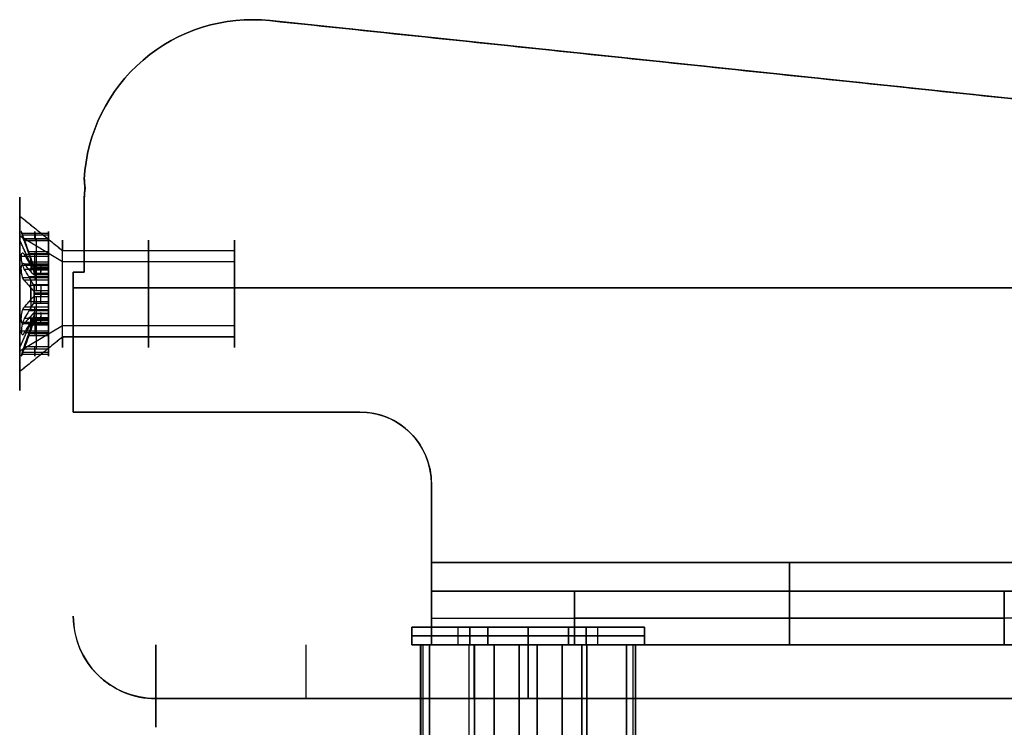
# Model space of a CAD drawing. Header units: millimetres. Extents: x -46 to 44, y -123 to 4.
# Tile 7 of 10: x -44 to -17, y -18 to 2. Entities that reach past the tile are written whole.
import ezdxf

# ---------------------------------------------------------------- set-up
doc = ezdxf.new("R2010")
doc.units = ezdxf.units.MM
doc.layers.add('Livello 01', color=7, linetype='Continuous')

# ---------------------------------------------------------------- blocks, each defined once
blk = doc.blocks.new('VTM03X06STIN0')
at = {"layer": 'Livello 01', "color": 254, "true_color": 0xcad1ee}
for p, q in [((-3.375, -17.555), (-4.2, -17.555)), ((-1.5, -17.6, -1.75), (-1.5, -17.555, -1.875)), ((-1.5, -18.755, 1.5), (-1.5, -17.555, 2.7)), ((-1.5, -18.755, -1.5), (-1.5, -17.555, -2.7)), ((-1.5, -17.555, -2.7), (-1.5, -17.555, -1.875)), ((-1.5, -17.555, 1.875), (-1.5, -17.555, 2.7)), ((-1.5, -17.6, 1.75), (-1.5, -17.555, 1.875)), ((1.2, -17.555), (0.375, -17.555)), ((-2.799, -18.355, 1.001), (-2.799, -17.641, 1.001)), ((-2.799, -18.355, -1.001), (-2.799, -17.641, -1.001)), ((-2.621, -18.355, -0.359), (-2.621, -17.809, -0.359)), ((-2.621, -18.355, 0.359), (-2.621, -17.809, 0.359)), ((-2.371, -18.355, -0.792), (-2.371, -17.809, -0.792)), ((-2.371, -18.355, 0.792), (-2.371, -17.809, 0.792)), ((-1.75, -18.355, -1.14), (-1.75, -17.813, -1.14)), ((-1.75, -18.355, 1.14), (-1.75, -17.813, 1.14)), ((-1.5, -18.355, -1.75), (-1.5, -17.6, -1.75)), ((-1.5, -18.355, 1.75), (-1.5, -17.6, 1.75)), ((-1.25, -18.355, -1.14), (-1.25, -17.813, -1.14)), ((-1.25, -18.355, 1.14), (-1.25, -17.813, 1.14)), ((-0.638, -18.355, -0.786), (-0.638, -17.813, -0.786)), ((-0.629, -18.355, 0.792), (-0.629, -17.809, 0.792)), ((-0.388, -18.355, -0.353), (-0.388, -17.813, -0.353)), ((-0.379, -18.355, 0.359), (-0.379, -17.809, 0.359)), ((-0.201, -18.355, 1.001), (-0.201, -17.64, 1.001)), ((-0.201, -18.355, -1), (-0.201, -17.641, -1)), ((0.049, -18.355, -0.75), (0.049, -17.611, -0.75)), ((0.05, -18.355, 0.75), (0.05, -17.611, 0.75)), ((-2.942, -18.016, -0.544), (-2.3, -18.016, -0.173)), ((-2.942, -18.016, 0.544), (-2.3, -18.016, 0.173)), ((-2.692, -18.016, -0.977), (-2.05, -18.016, -0.606)), ((-2.692, -18.016, 0.977), (-2.05, -18.016, 0.606)), ((-2.2, -17.955), (-2.276, -17.955)), ((-2.238, -17.955, -0.117), (-2.238, -17.955, 0.117)), ((-2.2, -18.355), (-2.2, -17.955)), ((-1.95, -18.355, -0.579), (-1.95, -17.955, -0.579)), ((-1.95, -18.355, 0.579), (-1.95, -17.955, 0.579)), ((-1.799, -17.955, 0.648), (-1.927, -17.955, 0.648)), ((-1.799, -17.955, -0.648), (-1.927, -17.955, -0.648)), ((-1.881, -17.955, 0.592), (-1.881, -17.955, 0.676)), ((-1.881, -17.955, -0.676), (-1.881, -17.955, -0.592)), ((-1.75, -18.019, -1.5), (-1.75, -18.019, -0.779)), ((-1.75, -18.019, 0.779), (-1.75, -18.019, 1.5)), ((-1.25, -18.019, -1.5), (-1.25, -18.019, -0.779)), ((-1.25, -18.019, 0.779), (-1.25, -18.019, 1.5)), ((-1.073, -17.955, 0.648), (-1.201, -17.955, 0.648)), ((-1.073, -17.955, -0.648), (-1.201, -17.955, -0.648)), ((-1.119, -17.955, 0.592), (-1.119, -17.955, 0.676)), ((-1.119, -17.955, -0.676), (-1.119, -17.955, -0.592)), ((-1.05, -18.355, -0.579), (-1.05, -17.955, -0.579)), ((-1.05, -18.355, 0.579), (-1.05, -17.955, 0.579)), ((-0.95, -18.016, 0.606), (-0.308, -18.016, 0.977)), ((-0.95, -18.019, -0.606), (-0.326, -18.019, -0.967)), ((-0.724, -17.955), (-0.8, -17.955)), ((-0.762, -17.955, -0.117), (-0.762, -17.955, 0.117)), ((-0.7, -18.016, 0.173), (-0.058, -18.016, 0.544)), ((-0.7, -18.019, -0.173), (-0.076, -18.019, -0.533)), ((-2.2, -18.355), (-0.8, -18.355)), ((-1.455, -18.355, -1.746), (-1.455, -18.355, 1.746)), ((-1.5, -23.555, 1.5), (-1.5, -18.755, 1.5)), ((-1.5, -23.555, -1.5), (-1.5, -18.755, -1.5)), ((-3, -23.555), (0, -23.555)), ((-1.5, -23.555, -1.5), (-1.5, -23.555, 1.5))]:
    blk.add_line(p, q, dxfattribs=at)
at = {"layer": 'Livello 01', "color": 254, "true_color": 0xcad1ee, "extrusion": (0, -1, 0)}
for centre, radius, start, end in [((-1.5, 0, 17.555), 2.7, 0, 180), ((-1.5, 0, 17.555), 2.7, 180, 0), ((-1.5, 0, 17.555), 1.875, 180, 0), ((-1.5, 0, 17.555), 1.875, 0, 180), ((-0.6, 0, 17.955), 0.2, 180, 226.4995), ((-2.4, 0, 18.355), 0.2, 300, 60), ((-1.95, -0.779, 18.355), 0.2, 360, 120), ((-1.95, 0.779, 18.355), 0.2, 240, 0), ((-1.05, -0.779, 18.355), 0.2, 60, 180), ((-1.05, 0.779, 18.355), 0.2, 180, 300), ((-0.6, 0, 18.355), 0.2, 120, 180), ((-1.5, 0, 18.755), 1.5, 0, 180)]:
    blk.add_arc(centre, radius, start, end, dxfattribs=at)
at = {"layer": 'Livello 01', "color": 254, "true_color": 0xcad1ee, "extrusion": (0, 1, 0)}
for centre, radius, start, end in [((1.5, 0, -17.862), 1.031, 344.027, 0), ((1.5, 0, -17.862), 1.031, 0, 15.973), ((1.5, 0, -17.862), 1.031, 284.027, 315.973), ((1.5, 0, -17.862), 1.031, 44.027, 75.973), ((1.5, 0, -17.862), 1.031, 224.027, 255.973), ((1.5, 0, -17.862), 1.031, 104.027, 135.973), ((1.5, 0, -17.862), 1.031, 180, 195.973), ((1.5, 0, -17.862), 1.031, 164.027, 180), ((2.799, 0.75, -17.976), 0.251, 0, 115.203), ((2.799, -0.75, -17.976), 0.251, 244.797, 0), ((2.799, -0.75, -17.983), 0.251, 0, 55.203), ((2.799, 0.75, -17.983), 0.251, 304.797, 0), ((2.4, 0, -18.147), 0.2, 120, 240), ((1.5, 0, -17.955), 0.776, 349.2253, 0), ((1.5, 0, -17.955), 0.776, 0, 10.7747), ((2.4, 0, -17.955), 0.2, 133.5005, 226.4995), ((1.95, -0.779, -18.147), 0.2, 60, 180), ((1.95, 0.779, -18.147), 0.2, 180, 300), ((1.5, 0, -17.955), 0.776, 289.2253, 310.7747), ((1.5, 0, -17.955), 0.776, 49.2253, 70.7747), ((1.95, -0.779, -17.955), 0.2, 73.5005, 166.4995), ((1.95, 0.779, -17.955), 0.2, 193.5005, 286.4995), ((1.5, -1.5, -17.978), 0.25, 180, 0), ((1.5, 1.5, -17.978), 0.25, 0, 180), ((1.05, -0.779, -18.147), 0.2, 0, 120), ((1.05, 0.779, -18.147), 0.2, 240, 0), ((1.5, 0, -17.955), 0.776, 229.2253, 250.7747), ((1.5, 0, -17.955), 0.776, 109.2253, 130.7747), ((1.05, -0.779, -17.955), 0.2, 13.5005, 106.4995), ((1.05, 0.779, -17.955), 0.2, 253.5005, 346.4995), ((0.6, 0, -17.955), 0.2, 0, 46.4995), ((0.6, 0, -18.147), 0.2, 300, 0), ((0.6, 0, -18.147), 0.2, 0, 60), ((1.5, 0, -17.955), 0.776, 180, 190.7747), ((1.5, 0, -17.955), 0.776, 169.2253, 180), ((0.201, -0.75, -17.978), 0.25, 120, 300), ((0.201, 0.75, -17.977), 0.251, 64.797, 235.203), ((2.799, 0.75, -18.355), 0.251, 0, 115.203), ((2.799, -0.75, -18.355), 0.251, 0, 55.203), ((2.799, -0.75, -18.355), 0.251, 244.797, 0), ((2.799, 0.75, -18.355), 0.251, 304.797, 360), ((1.5, -1.5, -18.355), 0.25, 180, 360), ((1.5, 1.5, -18.355), 0.25, 360, 180), ((0.6, 0, -18.355), 0.2, 300, 360), ((0.201, -0.75, -18.355), 0.25, 120, 300), ((0.201, 0.75, -18.355), 0.251, 64.797, 235.203), ((1.5, 0, -18.755), 1.5, 180, 0), ((1.5, 0, -21.155), 1.5, 0, 180), ((1.5, 0, -21.155), 1.5, 180, 0), ((1.5, 0, -23.555), 1.5, 0, 180), ((1.5, 0, -23.555), 1.5, 180, 0)]:
    blk.add_arc(centre, radius, start, end, dxfattribs=at)
at = {"layer": 'Livello 01', "color": 254, "true_color": 0xcad1ee}
for points, degree in [([(-4.2, -17.555), (-3, -18.755)], 1), ([(-2.276, -17.955), (-3.375, -17.555)], 1), ([(0.375, -17.555), (-0.724, -17.955)], 1), ([(0, -18.755), (1.2, -17.555)], 1), ([(-3.05, -17.611, 0.75), (-3.05, -18.355, 0.75)], 1), ([(-3.05, -17.611, -0.75), (-3.05, -18.355, -0.75)], 1), ([(-2.942, -17.676, -0.544), (-3.007, -17.648, -0.589), (-3.05, -17.624, -0.667), (-3.05, -17.611, -0.75)], 3), ([(-2.942, -17.676, 0.544), (-3.008, -17.648, 0.589), (-3.05, -17.624, 0.668), (-3.05, -17.611, 0.75)], 3), ([(-2.942, -18.355, -0.544), (-2.942, -17.676, -0.544)], 1), ([(-2.942, -17.676, -0.544), (-2.728, -17.765, -0.421), (-2.515, -17.854, -0.297), (-2.3, -17.939, -0.173)], 3), ([(-2.3, -17.939, 0.173), (-2.515, -17.854, 0.297), (-2.728, -17.765, 0.421), (-2.942, -17.676, 0.544)], 3), ([(-2.942, -17.676, 0.544), (-2.942, -18.355, 0.544)], 1), ([(-2.692, -18.355, 0.977), (-2.692, -17.676, 0.977)], 1), ([(-2.05, -17.939, -0.606), (-2.265, -17.854, -0.73), (-2.478, -17.765, -0.854), (-2.692, -17.676, -0.977)], 3), ([(-2.692, -17.676, -0.977), (-2.692, -18.355, -0.977)], 1), ([(-2.692, -17.676, 0.977), (-2.478, -17.765, 0.854), (-2.265, -17.854, 0.73), (-2.05, -17.939, 0.606)], 3), ([(-1.75, -18.355, -1.5), (-1.75, -17.684, -1.5)], 1), ([(-1.75, -17.684, -1.5), (-1.75, -17.77, -1.26), (-1.75, -17.856, -1.02), (-1.75, -17.939, -0.779)], 3), ([(-1.75, -17.939, 0.779), (-1.75, -17.856, 1.02), (-1.75, -17.77, 1.26), (-1.75, -17.684, 1.5)], 3), ([(-1.75, -18.355, 1.5), (-1.75, -17.684, 1.5)], 1), ([(-1.25, -17.939, -0.779), (-1.25, -17.856, -1.02), (-1.25, -17.77, -1.26), (-1.25, -17.684, -1.5)], 3), ([(-1.25, -17.684, -1.5), (-1.25, -18.355, -1.5)], 1), ([(-1.25, -18.355, 1.5), (-1.25, -17.684, 1.5)], 1), ([(-1.25, -17.684, 1.5), (-1.25, -17.77, 1.26), (-1.25, -17.856, 1.02), (-1.25, -17.939, 0.779)], 3), ([(-0.95, -17.939, 0.606), (-0.735, -17.854, 0.73), (-0.522, -17.765, 0.854), (-0.308, -17.676, 0.977)], 3), ([(-0.326, -17.684, -0.967), (-0.534, -17.77, -0.847), (-0.741, -17.856, -0.727), (-0.95, -17.939, -0.606)], 3), ([(-0.058, -17.676, 0.544), (-0.272, -17.765, 0.421), (-0.485, -17.854, 0.297), (-0.7, -17.939, 0.173)], 3), ([(-0.7, -17.939, -0.173), (-0.491, -17.856, -0.294), (-0.284, -17.77, -0.414), (-0.076, -17.684, -0.533)], 3), ([(-0.326, -18.355, -0.967), (-0.326, -17.684, -0.967)], 1), ([(-0.308, -17.676, 0.977), (-0.308, -18.355, 0.977)], 1), ([(-0.076, -17.684, -0.533), (-0.076, -18.355, -0.533)], 1), ([(-0.058, -18.355, 0.544), (-0.058, -17.676, 0.544)], 1), ([(-2.3, -17.939, -0.173), (-2.286, -17.945, -0.165), (-2.274, -17.95, -0.156), (-2.262, -17.955, -0.145)], 3), ([(-2.262, -17.955, 0.145), (-2.274, -17.95, 0.156), (-2.286, -17.945, 0.165), (-2.3, -17.939, 0.173)], 3), ([(-2.3, -18.355, -0.173), (-2.3, -17.939, -0.173)], 1), ([(-2.3, -17.939, 0.173), (-2.3, -18.355, 0.173)], 1), ([(-2.007, -17.955, -0.588), (-2.022, -17.95, -0.592), (-2.036, -17.945, -0.598), (-2.05, -17.939, -0.606)], 3), ([(-2.05, -17.939, 0.606), (-2.036, -17.945, 0.598), (-2.022, -17.95, 0.592), (-2.007, -17.955, 0.588)], 3), ([(-2.05, -17.939, -0.606), (-2.05, -18.355, -0.606)], 1), ([(-2.05, -18.355, 0.606), (-2.05, -17.939, 0.606)], 1), ([(-1.75, -17.939, -0.779), (-1.75, -17.945, -0.764), (-1.752, -17.95, -0.748), (-1.756, -17.955, -0.733)], 3), ([(-1.756, -17.955, 0.733), (-1.752, -17.95, 0.748), (-1.75, -17.945, 0.764), (-1.75, -17.939, 0.779)], 3), ([(-1.75, -18.355, -0.779), (-1.75, -17.939, -0.779)], 1), ([(-1.75, -17.939, 0.779), (-1.75, -18.355, 0.779)], 1), ([(-1.244, -17.955, -0.733), (-1.248, -17.95, -0.748), (-1.25, -17.945, -0.764), (-1.25, -17.939, -0.779)], 3), ([(-1.25, -17.939, 0.779), (-1.25, -17.945, 0.764), (-1.248, -17.95, 0.748), (-1.244, -17.955, 0.733)], 3), ([(-1.25, -17.939, -0.779), (-1.25, -18.355, -0.779)], 1), ([(-1.25, -17.939, 0.779), (-1.25, -18.355, 0.779)], 1), ([(-0.95, -17.939, -0.606), (-0.964, -17.945, -0.598), (-0.978, -17.95, -0.592), (-0.993, -17.955, -0.588)], 3), ([(-0.993, -17.955, 0.588), (-0.978, -17.95, 0.592), (-0.964, -17.945, 0.598), (-0.95, -17.939, 0.606)], 3), ([(-0.95, -18.355, -0.606), (-0.95, -17.939, -0.606)], 1), ([(-0.95, -17.939, 0.606), (-0.95, -18.355, 0.606)], 1), ([(-0.8, -18.355), (-0.8, -17.955)], 1), ([(-0.738, -17.955, -0.145), (-0.726, -17.95, -0.156), (-0.714, -17.945, -0.165), (-0.7, -17.939, -0.173)], 3), ([(-0.7, -17.939, 0.173), (-0.714, -17.945, 0.165), (-0.726, -17.95, 0.156), (-0.738, -17.955, 0.145)], 3), ([(-0.7, -17.939, -0.173), (-0.7, -18.355, -0.173)], 1), ([(-0.7, -18.355, 0.173), (-0.7, -17.939, 0.173)], 1), ([(-2.942, -18.355, -0.544), (-2.3, -18.355, -0.173)], 1), ([(-2.3, -18.355, 0.173), (-2.942, -18.355, 0.544)], 1), ([(-2.05, -18.355, -0.606), (-2.692, -18.355, -0.977)], 1), ([(-2.692, -18.355, 0.977), (-2.05, -18.355, 0.606)], 1), ([(-1.75, -18.355, -1.5), (-1.75, -18.355, -0.779)], 1), ([(-1.75, -18.355, 0.779), (-1.75, -18.355, 1.5)], 1), ([(-1.25, -18.355, -0.779), (-1.25, -18.355, -1.5)], 1), ([(-1.25, -18.355, 1.5), (-1.25, -18.355, 0.779)], 1), ([(-0.326, -18.355, -0.967), (-0.95, -18.355, -0.606)], 1), ([(-0.95, -18.355, 0.606), (-0.308, -18.355, 0.977)], 1), ([(-0.058, -18.355, 0.544), (-0.7, -18.355, 0.173)], 1), ([(-0.7, -18.355, -0.173), (-0.076, -18.355, -0.533)], 1), ([(-3, -18.755), (-3, -23.555)], 1), ([(0, -23.555), (0, -18.755)], 1)]:
    blk.add_open_spline(points, degree=degree, dxfattribs=at)
for points, knots in [([(-2.692, -17.676, -0.977), (-2.766, -17.648, -1.012), (-2.857, -17.623, -1.008), (-3.002, -17.597, -0.92), (-3.05, -17.597, -0.835), (-3.05, -17.611, -0.75)], [-0.536405, -0.536405, -0.536405, -0.536405, -0.2682025, -0.2682025, 0, 0, 0, 0]), ([(-2.692, -17.676, 0.977), (-2.766, -17.648, 1.012), (-2.858, -17.622, 1.008), (-3.003, -17.597, 0.92), (-3.05, -17.597, 0.834), (-3.05, -17.611, 0.75)], [0, 0, 0, 0, 0.2681557, 0.2681557, 0.5363114, 0.5363114, 0.5363114, 0.5363114]), ([(-1.25, -17.684, -1.5), (-1.25, -17.661, -1.564), (-1.275, -17.64, -1.627), (-1.366, -17.609, -1.721), (-1.433, -17.6, -1.75), (-1.567, -17.6, -1.75), (-1.633, -17.609, -1.722), (-1.725, -17.64, -1.627), (-1.75, -17.661, -1.564), (-1.75, -17.684, -1.5)], [-0.8278439, -0.8278439, -0.8278439, -0.8278439, -0.6208829, -0.6208829, -0.4139219, -0.4139219, -0.206961, -0.206961, 0, 0, 0, 0]), ([(-1.75, -17.684, 1.5), (-1.75, -17.661, 1.564), (-1.725, -17.64, 1.627), (-1.634, -17.609, 1.721), (-1.567, -17.6, 1.75), (-1.433, -17.6, 1.75), (-1.367, -17.609, 1.722), (-1.275, -17.64, 1.627), (-1.25, -17.661, 1.564), (-1.25, -17.684, 1.5)], [-0.8278439, -0.8278439, -0.8278439, -0.8278439, -0.6208829, -0.6208829, -0.4139219, -0.4139219, -0.206961, -0.206961, 0, 0, 0, 0]), ([(-0.076, -17.684, -0.533), (-0.021, -17.661, -0.565), (0.022, -17.64, -0.619), (0.057, -17.609, -0.745), (0.049, -17.6, -0.817), (-0.018, -17.6, -0.933), (-0.075, -17.609, -0.976), (-0.204, -17.64, -1.009), (-0.271, -17.661, -0.998), (-0.326, -17.684, -0.967)], [-0.8278413, -0.8278413, -0.8278413, -0.8278413, -0.620881, -0.620881, -0.4139207, -0.4139207, -0.2069603, -0.2069603, 0, 0, 0, 0]), ([(-0.308, -17.676, 0.977), (-0.253, -17.655, 1.003), (-0.189, -17.636, 1.008), (-0.069, -17.608, 0.972), (-0.016, -17.6, 0.931), (0.048, -17.6, 0.821), (0.057, -17.608, 0.753), (0.029, -17.635, 0.632), (-0.008, -17.655, 0.579), (-0.058, -17.676, 0.544)], [-0.7830902, -0.7830902, -0.7830902, -0.7830902, -0.5873177, -0.5873177, -0.3915451, -0.3915451, -0.1957726, -0.1957726, 0, 0, 0, 0])]:
    blk.add_open_spline(points, degree=3, knots=knots, dxfattribs=at)
blk = doc.blocks.new('InsertoFilettato Esagonale M4x15')
at = {"layer": 'Livello 01', "color": 254, "true_color": 0xcad1ee}
for p, q in [((-3.25, 1.876, 0.25), (0, 3.753, 0.25)), ((0, 3.387, 0.5), (0, 3.753, 0.5)), ((0, 2.25), (0, 3.753)), ((0, 3.753, 0.25), (3.25, 1.876, 0.25)), ((-2.75, 1.876, 7.25), (-0.25, 3.32, 7.25)), ((0, 3, 14), (0, 3.387, 14)), ((0, 3.387, 14), (0, 3.387, 0.5)), ((0.25, 3.32, 7.25), (2.75, 1.876, 7.25)), ((-0.75, 3.031, 14), (0.75, 3.031, 14)), ((-1.625, 2.815), (-1.625, 2.815, 0.5)), ((1.625, 2.815), (1.625, 2.815, 0.5)), ((-1.5, 2.598, 0.5), (-1.5, 2.598, 14)), ((1.5, 2.598, 0.5), (1.5, 2.598, 14)), ((0, 2.25, 0.5), (0, 2.25)), ((0, 1.9, 0.5), (0, 2.25, 0.5)), ((-2.25, 1.984, 14), (-2.25, 2.165, 14)), ((0, -2, 15), (0, 2, 15)), ((2.25, 1.984, 14), (2.25, 2.165, 14)), ((-3.25, -1.876, 0.25), (-3.25, 1.876, 0.25)), ((0, 1.9, 14), (0, 1.9, 0.5)), ((0, -1.9, 14), (0, 1.9, 14)), ((3.25, -1.876, 0.25), (3.25, 1.876, 0.25)), ((-3, -1.443, 7.25), (-3, 1.443, 7.25)), ((3, -1.443, 7.25), (3, 1.443, 7.25)), ((-3, 1.299, 14), (-2.704, 1.299, 14)), ((2.704, 1.299, 14), (3, 1.299, 14)), ((-3.25, 0, 0.5), (-3, 0, 0.5)), ((-3.25, 0), (-2.25, 0)), ((-3.25, 0, 0.5), (-3.25, 0)), ((-3, 0, 14), (-3, 0, 0.5)), ((-2.25, 0, 0.5), (-1.9, 0, 0.5)), ((-2, 0, 15), (2, 0, 15)), ((-1.9, 0, 14), (1.9, 0, 14)), ((1.9, 0, 0.5), (2.25, 0, 0.5)), ((2.25, 0), (3.25, 0)), ((3, 0, 0.5), (3.25, 0, 0.5)), ((3, 0, 0.5), (3, 0, 14)), ((3.25, 0), (3.25, 0, 0.5)), ((-3, -1.299, 14), (-2.704, -1.299, 14)), ((2.704, -1.299, 14), (3, -1.299, 14)), ((0, -3.753, 0.25), (-3.25, -1.876, 0.25)), ((-0.25, -3.32, 7.25), (-2.75, -1.876, 7.25)), ((3.25, -1.876, 0.25), (0, -3.753, 0.25)), ((0, -1.9, 14), (0, -1.9, 0.5)), ((0, -2.25, 0.5), (0, -1.9, 0.5)), ((2.75, -1.876, 7.25), (0.25, -3.32, 7.25)), ((-2.25, -2.165, 14), (-2.25, -1.984, 14)), ((2.25, -2.165, 14), (2.25, -1.984, 14)), ((0, -2.25, 0.5), (0, -2.25)), ((0, -3.753), (0, -2.25)), ((-1.5, -2.598, 0.5), (-1.5, -2.598, 14)), ((1.5, -2.598, 0.5), (1.5, -2.598, 14)), ((-1.625, -2.815), (-1.625, -2.815, 0.5)), ((0, -3.387, 14), (0, -3, 14)), ((1.625, -2.815), (1.625, -2.815, 0.5)), ((-0.75, -3.031, 14), (0.75, -3.031, 14)), ((0, -3.753, 0.5), (0, -3.387, 0.5)), ((0, -3.387, 14), (0, -3.387, 0.5))]:
    blk.add_line(p, q, dxfattribs=at)
at = {"layer": 'Livello 01', "color": 254, "true_color": 0xcad1ee, "extrusion": (0, 0, -1)}
for centre, radius, start, end in [((0, 2.887, -0.5), 0.5, 60, 120), ((0, 2.887, -7.25), 0.5, 60, 120), ((0, 0, -14), 3, 60, 120), ((0, 0, -14), 3, 360, 60), ((0, 0, -14), 3, 120, 180), ((0, 0), 2.25, 360, 180), ((0, 0, -0.25), 2.25, 0, 180), ((0, 0, -15), 2, 0, 180), ((2.5, 1.443, -0.5), 0.5, 0, 60), ((2.5, 1.443, -7.25), 0.5, 0, 60), ((0, 0, -0.5), 1.9, 0, 180), ((0, 0, -7.25), 1.9, 0, 180), ((-2.5, 1.443, -0.5), 0.5, 120, 180), ((-2.5, 1.443, -7.25), 0.5, 120, 180), ((0, 0, -14), 3, 300, 0), ((0, 0, -0.5), 2.25, 180, 0), ((0, 0, -0.25), 2.25, 180, 0), ((0, 0, -14), 1.9, 180, 0), ((0, 0, -7.25), 1.9, 180, 0), ((0, 0, -14), 3, 180, 240), ((2.5, -1.443, -0.5), 0.5, 300, 360), ((2.5, -1.443, -7.25), 0.5, 300, 0), ((-2.5, -1.443, -0.5), 0.5, 180, 240), ((-2.5, -1.443, -7.25), 0.5, 180, 240), ((0, 0, -14), 3, 240, 300), ((0, -2.887, -0.5), 0.5, 240, 300), ((0, -2.887, -7.25), 0.5, 240, 300)]:
    blk.add_arc(centre, radius, start, end, dxfattribs=at)
at = {"layer": 'Livello 01', "color": 254, "true_color": 0xcad1ee}
for centre, radius, start, end in [((0, 2.887, 14), 0.5, 60, 120), ((0, 0, 14), 3, 360, 84.1935), ((0, 0, 14.5), 2.5, 360, 180), ((0, 0, 0.5), 2.25, 360, 180), ((0, 0, 15), 2, 360, 83.9643), ((-2.5, 1.443, 14), 0.5, 120, 180), ((0, 0, 14), 1.9, 360, 180), ((2.5, 1.443, 14), 0.5, 0, 60), ((0, 0, 14.5), 2.5, 180, 360), ((0, 0), 2.25, 180, 360), ((0, 0, 15), 2, 180, 360), ((0, 0, 0.5), 1.9, 180, 0), ((0, 0, 15), 2, 275.8473, 360), ((0, 0, 14), 3, 314.0339, 360), ((-2.5, -1.443, 14), 0.5, 180, 240), ((2.5, -1.443, 14), 0.5, 300, 360), ((0, -2.887, 14), 0.5, 240, 300)]:
    blk.add_arc(centre, radius, start, end, dxfattribs=at)
at = {"layer": 'Livello 01', "color": 254, "true_color": 0xcad1ee, "extrusion": (1, 0, 0)}
for centre, start, end in [((3, 14.5), 180, 270), ((2, 14.5), 0, 90)]:
    blk.add_arc(centre, 0.5, start, end, dxfattribs=at)
at = {"layer": 'Livello 01', "color": 254, "true_color": 0xcad1ee, "extrusion": (0, -1, 0)}
for centre, start, end in [((-3, 14.5), 270, 360), ((2, 14.5), 0, 90), ((3, 14.5), 180, 270)]:
    blk.add_arc(centre, 0.5, start, end, dxfattribs=at)
at = {"layer": 'Livello 01', "color": 254, "true_color": 0xcad1ee, "extrusion": (0, 1, 0)}
blk.add_arc((2, 14.5), 0.5, 0, 90, dxfattribs=at)
at = {"layer": 'Livello 01', "color": 254, "true_color": 0xcad1ee, "extrusion": (-1, 0, 0)}
for centre, start, end in [((2, 14.5), 0, 90), ((3, 14.5), 180, 270)]:
    blk.add_arc(centre, 0.5, start, end, dxfattribs=at)
at = {"layer": 'Livello 01', "color": 254, "true_color": 0xcad1ee}
for points in [[(0, 3.753), (-3.25, 1.876)], [(0, 3.753, 0.5), (-3.25, 1.876, 0.5)], [(3.25, 1.876), (0, 3.753)], [(0, 3.753, 0.5), (0, 3.753)], [(3.25, 1.876, 0.5), (0, 3.753, 0.5)], [(-2.75, 1.876, 0.5), (-0.25, 3.32, 0.5)], [(-0.25, 3.32, 14), (-1.5, 2.598, 14)], [(-0.25, 3.32, 0.5), (-0.25, 3.32, 14)], [(0.25, 3.32, 0.5), (2.75, 1.876, 0.5)], [(0.25, 3.32, 14), (0.25, 3.32, 0.5)], [(1.5, 2.598, 14), (0.25, 3.32, 14)], [(-1.5, 2.598, 14), (-2.75, 1.876, 14)], [(2.75, 1.876, 14), (1.5, 2.598, 14)], [(-3.25, 1.876, 0.5), (-3.25, -1.876, 0.5)], [(-3.25, 1.876), (-3.25, -1.876)], [(-3.25, 1.876, 0.5), (-3.25, 1.876)], [(-2.75, 1.876, 14), (-2.75, 1.876, 0.5)], [(2.75, 1.876, 0.5), (2.75, 1.876, 14)], [(3.25, -1.876, 0.5), (3.25, 1.876, 0.5)], [(3.25, -1.876), (3.25, 1.876)], [(3.25, 1.876, 0.5), (3.25, 1.876)], [(-3, 1.443, 14), (-3, 0, 14)], [(-3, -1.443, 0.5), (-3, 1.443, 0.5)], [(-3, 1.443, 0.5), (-3, 1.443, 14)], [(3, 0, 14), (3, 1.443, 14)], [(3, 1.443, 0.5), (3, -1.443, 0.5)], [(3, 1.443, 14), (3, 1.443, 0.5)], [(-3, 0, 14), (-3, -1.443, 14)], [(-2.25, 0, 0.5), (-2.25, 0)], [(-1.9, 0, 14), (-1.9, 0, 0.5)], [(1.9, 0, 0.5), (1.9, 0, 14)], [(2.25, 0), (2.25, 0, 0.5)], [(3, -1.443, 14), (3, 0, 14)], [(-3, -1.443, 14), (-3, -1.443, 0.5)], [(3, -1.443, 0.5), (3, -1.443, 14)], [(-3.25, -1.876, 0.5), (-3.25, -1.876)], [(-3.25, -1.876), (0, -3.753)], [(-3.25, -1.876, 0.5), (0, -3.753, 0.5)], [(-0.25, -3.32, 0.5), (-2.75, -1.876, 0.5)], [(-2.75, -1.876, 14), (-1.5, -2.598, 14)], [(-2.75, -1.876, 0.5), (-2.75, -1.876, 14)], [(0, -3.753), (3.25, -1.876)], [(0, -3.753, 0.5), (3.25, -1.876, 0.5)], [(2.75, -1.876, 0.5), (0.25, -3.32, 0.5)], [(1.5, -2.598, 14), (2.75, -1.876, 14)], [(2.75, -1.876, 14), (2.75, -1.876, 0.5)], [(3.25, -1.876), (3.25, -1.876, 0.5)], [(-1.5, -2.598, 14), (-0.25, -3.32, 14)], [(0.25, -3.32, 14), (1.5, -2.598, 14)], [(-0.25, -3.32, 14), (-0.25, -3.32, 0.5)], [(0.25, -3.32, 0.5), (0.25, -3.32, 14)], [(0, -3.753, 0.5), (0, -3.753)]]:
    blk.add_open_spline(points, degree=1, dxfattribs=at)
blk = doc.blocks.new('MCP037G01GRZD')
at = {"layer": 'Livello 01', "color": 254, "true_color": 0xcad1ee}
for p, q in [((-84.191, 61.419), (-84.191, 61.419, 1.5)), ((-83.7, 61.394, 0.75), (-46.713, 57.506, 0.75)), ((-46.169, 57.506, 0.75), (-9.182, 61.394, 0.75)), ((-8.691, 61.419), (-8.691, 61.419, 1.5)), ((-65.206, 59.45), (-65.206, 59.45, 1.5)), ((-27.676, 59.45), (-27.676, 59.45, 1.5)), ((-88.891, 54.369, 0.75), (-88.891, 56.219, 0.75)), ((-3.991, 56.219, 0.75), (-3.991, 54.369, 0.75)), ((-88.891, 55.294, 1.5), (-88.891, 55.294)), ((-3.991, 55.294, 1.5), (-3.991, 55.294)), ((-89.191, 54.369, 0.75), (-89.191, 50.469, 0.75)), ((-89.191, 54.369, 0.75), (-88.891, 54.369, 0.75)), ((-89.041, 54.369, 1.5), (-89.041, 54.369)), ((-3.991, 54.369, 0.75), (-3.691, 54.369, 0.75)), ((-3.841, 54.369, 1.5), (-3.841, 54.369)), ((-3.691, 54.369, 0.75), (-3.691, 50.469, 0.75)), ((-89.191, 53.937, 1.5), (-3.691, 53.937, 1.5)), ((-89.191, 53.937), (-3.691, 53.937)), ((-89.191, 52.419), (-89.191, 52.419, 1.5)), ((-3.691, 52.419, 1.5), (-3.691, 52.419)), ((-89.191, 50.469, 0.75), (-81.191, 50.469, 0.75)), ((-85.191, 50.469), (-85.191, 50.469, 1.5)), ((-11.691, 50.469, 0.75), (-3.691, 50.469, 0.75)), ((-7.691, 50.469), (-7.691, 50.469, 1.5)), ((-79.191, 46.219, 0.001), (-79.191, 46.219, 1.502)), ((-13.691, 46.219, 1.502), (-13.691, 46.219, 0.001)), ((-79.191, 45.469, 7.4), (-59.191, 45.469, 7.4)), ((-79.191, 43.969, 4.25), (-79.191, 45.469, 4.25)), ((-69.191, 45.469, 2.3), (-69.191, 45.469, 12.5)), ((-69.191, 43.969, 12.5), (-69.191, 45.469, 12.5)), ((-33.691, 45.469, 7.4), (-13.691, 45.469, 7.4)), ((-23.691, 45.469, 2.3), (-23.691, 45.469, 12.5)), ((-23.691, 43.969, 12.5), (-23.691, 45.469, 12.5)), ((-13.691, 43.969, 4.25), (-13.691, 45.469, 4.25)), ((-75.191, 44.719, 12.5), (-63.191, 44.719, 12.5)), ((-29.691, 44.719, 12.5), (-17.691, 44.719, 12.5)), ((-79.191, 43.969, 7.4), (-59.191, 43.969, 7.4)), ((-69.191, 43.969, 2.3), (-69.191, 43.969, 12.5)), ((-33.691, 43.969, 7.4), (-13.691, 43.969, 7.4)), ((-23.691, 43.969, 2.3), (-23.691, 43.969, 12.5))]:
    blk.add_line(p, q, dxfattribs=at)
for centre, start, end in [((-84.191, 56.719), 84, 176.9509), ((-84.191, 56.719, 1.5), 84, 176.9509), ((-84.191, 56.719, 0.75), 84, 176.9509), ((-8.691, 56.719), 3.0491, 96), ((-8.691, 56.719, 1.5), 3.0491, 96), ((-8.691, 56.719, 0.75), 3.0491, 96), ((-84.191, 57.219, 1.5), 183.0491, 186.1069), ((-84.191, 57.219), 183.0491, 186.1069), ((-8.691, 57.219), 353.8931, 356.9509), ((-8.691, 57.219, 1.5), 353.8931, 356.9509), ((-84.191, 56.219, 1.5), 173.8931, 176.9509), ((-84.191, 56.219), 173.8931, 176.9509), ((-8.691, 56.219), 3.0491, 6.1069), ((-8.691, 56.219, 1.5), 3.0491, 6.1069), ((-84.191, 56.219, 1.5), 176.9509, 180), ((-84.191, 56.219), 176.9509, 180), ((-8.691, 56.219), 0, 3.0491), ((-8.691, 56.219, 1.5), 0, 3.0491)]:
    blk.add_arc(centre, 4.7, start, end, dxfattribs=at)
at = {"layer": 'Livello 01', "color": 254, "true_color": 0xcad1ee, "extrusion": (0, 0, -1)}
for centre, radius, start, end in [((84.191, 56.219, -0.75), 4.7, 0, 3.0491), ((8.691, 56.219, -0.75), 4.7, 176.9509, 180), ((81.191, 48.469), 2, 90, 180), ((81.191, 48.469, -1.5), 2, 90, 180), ((81.191, 48.469, -0.75), 2, 90, 180), ((11.691, 48.469), 2, 0, 90), ((11.691, 48.469, -1.5), 2, 0, 90), ((11.691, 48.469, -0.75), 2, 0, 90)]:
    blk.add_arc(centre, radius, start, end, dxfattribs=at)
at = {"layer": 'Livello 01', "color": 254, "true_color": 0xcad1ee, "extrusion": (1, 0, 0)}
for centre, radius in [((46.269, 2.3, -79.191), 2.3), ((46.269, 2.3, -79.191), 0.8), ((46.269, 2.3, -69.191), 2.3), ((46.269, 2.3, -69.191), 0.8)]:
    blk.add_arc(centre, radius, 180, 270, dxfattribs=at)
at = {"layer": 'Livello 01', "color": 254, "true_color": 0xcad1ee, "extrusion": (-1, 0, 0)}
for centre, radius in [((-46.269, 2.3, 23.691), 2.3), ((-46.269, 2.3, 23.691), 0.8), ((-46.269, 2.3, 13.691), 2.3), ((-46.269, 2.3, 13.691), 0.8)]:
    blk.add_arc(centre, radius, 270, 360, dxfattribs=at)
at = {"layer": 'Livello 01', "color": 254, "true_color": 0xcad1ee, "extrusion": (0, 1, 0)}
for centre, start, end in [((75.191, 8.5, 45.469), 360, 90), ((63.191, 8.5, 45.469), 90, 180), ((29.691, 8.5, 45.469), 0, 90), ((17.691, 8.5, 45.469), 90, 180), ((75.191, 8.5, 44.719), 0, 90), ((29.691, 8.5, 44.719), 0, 90), ((75.191, 8.5, 43.969), 0, 90), ((63.191, 8.5, 43.969), 90, 180), ((29.691, 8.5, 43.969), 0, 90), ((17.691, 8.5, 43.969), 90, 180)]:
    blk.add_arc(centre, 4, start, end, dxfattribs=at)
at = {"layer": 'Livello 01', "color": 254, "true_color": 0xcad1ee, "extrusion": (0, -1, 0)}
for centre in [(-63.191, 8.5, -44.719), (-17.691, 8.5, -44.719)]:
    blk.add_arc(centre, 4, 0, 90, dxfattribs=at)
at = {"layer": 'Livello 01', "color": 254, "true_color": 0xcad1ee}
for points in [[(-46.713, 57.506, 1.5), (-83.7, 61.394, 1.5)], [(-46.713, 57.506), (-83.7, 61.394)], [(-83.7, 61.394, 1.5), (-83.7, 61.394)], [(-9.182, 61.394, 1.5), (-46.169, 57.506, 1.5)], [(-9.182, 61.394), (-46.169, 57.506)], [(-9.182, 61.394), (-9.182, 61.394, 1.5)], [(-88.884, 56.969, 1.5), (-88.884, 56.969)], [(-3.998, 56.969), (-3.998, 56.969, 1.5)], [(-88.876, 56.844, 1.5), (-88.876, 56.844)], [(-88.864, 56.719), (-88.864, 56.719, 1.5)], [(-4.018, 56.719), (-4.018, 56.719, 1.5)], [(-4.006, 56.844, 1.5), (-4.006, 56.844)], [(-88.884, 56.469), (-88.884, 56.469, 1.5)], [(-88.876, 56.594, 1.5), (-88.876, 56.594)], [(-4.006, 56.594, 1.5), (-4.006, 56.594)], [(-3.998, 56.469), (-3.998, 56.469, 1.5)], [(-88.891, 56.219, 1.5), (-88.891, 54.369, 1.5)], [(-88.891, 56.219), (-88.891, 54.369)], [(-88.891, 56.219), (-88.891, 56.219, 1.5)], [(-3.991, 54.369, 1.5), (-3.991, 56.219, 1.5)], [(-3.991, 54.369), (-3.991, 56.219)], [(-3.991, 56.219, 1.5), (-3.991, 56.219)], [(-88.891, 54.369, 1.5), (-89.191, 54.369, 1.5)], [(-89.191, 54.369, 1.5), (-89.191, 50.469, 1.5)], [(-89.191, 54.369), (-89.191, 50.469)], [(-88.891, 54.369), (-89.191, 54.369)], [(-89.191, 54.369, 1.5), (-89.191, 54.369)], [(-88.891, 54.369, 1.5), (-88.891, 54.369)], [(-3.691, 54.369, 1.5), (-3.991, 54.369, 1.5)], [(-3.691, 54.369), (-3.991, 54.369)], [(-3.991, 54.369), (-3.991, 54.369, 1.5)], [(-3.691, 50.469, 1.5), (-3.691, 54.369, 1.5)], [(-3.691, 50.469), (-3.691, 54.369)], [(-3.691, 54.369), (-3.691, 54.369, 1.5)], [(-89.191, 50.469, 1.5), (-81.191, 50.469, 1.5)], [(-89.191, 50.469), (-81.191, 50.469)], [(-89.191, 50.469), (-89.191, 50.469, 1.5)], [(-81.191, 50.469, 1.5), (-81.191, 50.469)], [(-11.691, 50.469, 1.5), (-3.691, 50.469, 1.5)], [(-11.691, 50.469), (-3.691, 50.469)], [(-11.691, 50.469), (-11.691, 50.469, 1.5)], [(-3.691, 50.469, 1.5), (-3.691, 50.469)], [(-79.191, 48.469, 1.5), (-79.191, 46.269, 1.5)], [(-79.191, 48.469), (-79.191, 46.269)], [(-79.191, 48.469), (-79.191, 48.469, 1.5)], [(-13.691, 46.269, 1.5), (-13.691, 48.469, 1.5)], [(-13.691, 46.269), (-13.691, 48.469)], [(-13.691, 48.469, 1.5), (-13.691, 48.469)], [(-79.191, 46.269, 1.5), (-59.191, 46.269, 1.5)], [(-79.191, 46.269), (-59.191, 46.269)], [(-33.691, 46.269, 1.5), (-13.691, 46.269, 1.5)], [(-33.691, 46.269), (-13.691, 46.269)], [(-59.191, 45.469, 2.3), (-79.191, 45.469, 2.3)], [(-79.191, 45.469, 2.3), (-79.191, 45.469, 8.5)], [(-79.191, 45.469, 8.5), (-79.191, 43.969, 8.5)], [(-75.191, 45.469, 12.5), (-63.191, 45.469, 12.5)], [(-75.191, 43.969, 12.5), (-75.191, 45.469, 12.5)], [(-63.191, 45.469, 12.5), (-63.191, 43.969, 12.5)], [(-13.691, 45.469, 2.3), (-33.691, 45.469, 2.3)], [(-29.691, 45.469, 12.5), (-17.691, 45.469, 12.5)], [(-29.691, 43.969, 12.5), (-29.691, 45.469, 12.5)], [(-17.691, 45.469, 12.5), (-17.691, 43.969, 12.5)], [(-13.691, 45.469, 8.5), (-13.691, 45.469, 2.3)], [(-13.691, 43.969, 8.5), (-13.691, 45.469, 8.5)], [(-59.191, 43.969, 2.3), (-79.191, 43.969, 2.3)], [(-79.191, 43.969, 2.3), (-79.191, 43.969, 8.5)], [(-75.191, 43.969, 12.5), (-63.191, 43.969, 12.5)], [(-13.691, 43.969, 2.3), (-33.691, 43.969, 2.3)], [(-29.691, 43.969, 12.5), (-17.691, 43.969, 12.5)], [(-13.691, 43.969, 8.5), (-13.691, 43.969, 2.3)]]:
    blk.add_open_spline(points, degree=1, dxfattribs=at)
for points in [[(-88.864, 56.719, 0.75), (-88.878, 56.844, 0.75), (-88.884, 56.969, 0.75)], [(-3.998, 56.969, 0.75), (-4.004, 56.844, 0.75), (-4.018, 56.719, 0.75)], [(-88.884, 56.469, 0.75), (-88.878, 56.595, 0.75), (-88.864, 56.719, 0.75)], [(-4.018, 56.719, 0.75), (-4.004, 56.595, 0.75), (-3.998, 56.469, 0.75)]]:
    blk.add_rational_spline(points, [0.993588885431, 0.993235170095, 0.993588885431], degree=2, dxfattribs=at)
blk = doc.blocks.new('MCP045C01GRZ_A')
at = {"layer": 'Livello 01', "color": 254, "true_color": 0xcad1ee}
for p, q in [((-17.352, 40.45, -0.8), (-17.352, 40.45)), ((239.999, -40.45), (239.999, 40.45)), ((497.35, 40.45, -0.8), (497.35, 40.45)), ((39.999, 36.25), (39.999, 36.25, 1.5)), ((119.999, 36.25), (119.999, 36.25, 1.5)), ((199.999, 36.25), (199.999, 36.25, 1.5)), ((279.999, 36.25), (279.999, 36.25, 1.5)), ((359.999, 36.25), (359.999, 36.25, 1.5)), ((439.999, 36.25), (439.999, 36.25, 1.5)), ((9.948, 33.05, 1.5), (9.948, 33.05)), ((70.048, 33.05, 1.5), (70.048, 33.05)), ((89.948, 33.05, 1.5), (89.948, 33.05)), ((150.048, 33.05, 1.5), (150.048, 33.05)), ((169.948, 33.05, 1.5), (169.948, 33.05)), ((230.048, 33.05, 1.5), (230.048, 33.05)), ((249.95, 33.05), (249.95, 33.05, 1.5)), ((310.05, 33.05), (310.05, 33.05, 1.5)), ((329.95, 33.05), (329.95, 33.05, 1.5)), ((390.05, 33.05), (390.05, 33.05, 1.5)), ((409.95, 33.05), (409.95, 33.05, 1.5)), ((470.05, 33.05), (470.05, 33.05, 1.5)), ((7.35, 31.549, 1.5), (7.35, 31.549)), ((12.547, 31.551, 1.5), (12.547, 31.551)), ((67.45, 31.549, 1.5), (67.45, 31.549)), ((72.647, 31.551, 1.5), (72.647, 31.551)), ((87.35, 31.549, 1.5), (87.35, 31.549)), ((92.547, 31.551, 1.5), (92.547, 31.551)), ((147.45, 31.549, 1.5), (147.45, 31.549)), ((152.647, 31.551, 1.5), (152.647, 31.551)), ((167.35, 31.549, 1.5), (167.35, 31.549)), ((172.547, 31.551, 1.5), (172.547, 31.551)), ((227.45, 31.549, 1.5), (227.45, 31.549)), ((232.647, 31.551, 1.5), (232.647, 31.551)), ((247.352, 31.551), (247.352, 31.551, 1.5)), ((252.548, 31.549), (252.548, 31.549, 1.5)), ((307.452, 31.551), (307.452, 31.551, 1.5)), ((312.648, 31.549), (312.648, 31.549, 1.5)), ((327.352, 31.551), (327.352, 31.551, 1.5)), ((332.548, 31.549), (332.548, 31.549, 1.5)), ((387.452, 31.551), (387.452, 31.551, 1.5)), ((392.648, 31.549), (392.648, 31.549, 1.5)), ((407.352, 31.551), (407.352, 31.551, 1.5)), ((412.548, 31.549), (412.548, 31.549, 1.5)), ((467.452, 31.551), (467.452, 31.551, 1.5)), ((472.648, 31.549), (472.648, 31.549, 1.5)), ((7.351, 28.549, 1.5), (7.351, 28.549)), ((12.547, 28.551, 1.5), (12.547, 28.551)), ((67.451, 28.549, 1.5), (67.451, 28.549)), ((72.647, 28.551, 1.5), (72.647, 28.551)), ((87.351, 28.549, 1.5), (87.351, 28.549)), ((92.547, 28.551, 1.5), (92.547, 28.551)), ((147.451, 28.549, 1.5), (147.451, 28.549)), ((152.647, 28.551, 1.5), (152.647, 28.551)), ((167.351, 28.549, 1.5), (167.351, 28.549)), ((172.547, 28.551, 1.5), (172.547, 28.551)), ((227.451, 28.549, 1.5), (227.451, 28.549)), ((232.647, 28.551, 1.5), (232.647, 28.551)), ((247.351, 28.551), (247.351, 28.551, 1.5)), ((252.547, 28.549), (252.547, 28.549, 1.5)), ((307.451, 28.551), (307.451, 28.551, 1.5)), ((312.647, 28.549), (312.647, 28.549, 1.5)), ((327.351, 28.551), (327.351, 28.551, 1.5)), ((332.547, 28.549), (332.547, 28.549, 1.5)), ((387.451, 28.551), (387.451, 28.551, 1.5)), ((392.647, 28.549), (392.647, 28.549, 1.5)), ((407.351, 28.551), (407.351, 28.551, 1.5)), ((412.547, 28.549), (412.547, 28.549, 1.5)), ((467.451, 28.551), (467.451, 28.551, 1.5)), ((472.647, 28.549), (472.647, 28.549, 1.5)), ((9.95, 27.05, 1.5), (9.95, 27.05)), ((70.05, 27.05, 1.5), (70.05, 27.05)), ((89.95, 27.05, 1.5), (89.95, 27.05)), ((150.05, 27.05, 1.5), (150.05, 27.05)), ((169.95, 27.05, 1.5), (169.95, 27.05)), ((230.05, 27.05, 1.5), (230.05, 27.05)), ((249.948, 27.05), (249.948, 27.05, 1.5)), ((310.048, 27.05), (310.048, 27.05, 1.5)), ((329.948, 27.05), (329.948, 27.05, 1.5)), ((390.048, 27.05), (390.048, 27.05, 1.5)), ((409.948, 27.05), (409.948, 27.05, 1.5)), ((470.048, 27.05), (470.048, 27.05, 1.5))]:
    blk.add_line(p, q, dxfattribs=at)
at = {"layer": 'Livello 01', "color": 254, "true_color": 0xcad1ee, "extrusion": (1, 0, 0)}
blk.add_arc((40.45, 2.3, -18.372), 2.3, 270, 360, dxfattribs=at)
at = {"layer": 'Livello 01', "color": 254, "true_color": 0xcad1ee, "extrusion": (-1, 0, 0)}
for centre in [(-40.45, 2.3, -239.999), (-40.45, 2.3, -498.37)]:
    blk.add_arc(centre, 2.3, 180, 270, dxfattribs=at)
at = {"layer": 'Livello 01', "color": 254, "true_color": 0xcad1ee, "extrusion": (0, 1, 0)}
for centre, start, end in [((16.202, -0.8, 40.45), 360, 20.3544), ((-496.2, -0.8, 40.45), 90, 159.6456), ((-496.2, -0.8, 40.45), 159.6456, 180)]:
    blk.add_arc(centre, 2.3, start, end, dxfattribs=at)
at = {"layer": 'Livello 01', "color": 254, "true_color": 0xcad1ee, "extrusion": (0, -1, 0)}
for centre, radius, start, end in [((-16.202, -0.8, -40.45), 2.3, 90, 159.6456), ((-16.202, -0.8, -40.45), 0.8, 90, 180), ((496.2, -0.8, -40.45), 0.8, 0, 90)]:
    blk.add_arc(centre, radius, start, end, dxfattribs=at)
at = {"layer": 'Livello 01', "color": 254, "true_color": 0xcad1ee}
for centre in [(39.999, 0), (119.999, 0), (199.999, 0)]:
    blk.add_arc(centre, 36.25, 0, 180, dxfattribs=at)
at = {"layer": 'Livello 01', "color": 254, "true_color": 0xcad1ee, "extrusion": (0, 0, -1)}
for centre in [(-279.999, 0), (-359.999, 0), (-439.999, 0)]:
    blk.add_arc(centre, 36.25, 0, 180, dxfattribs=at)
at = {"layer": 'Livello 01', "color": 254, "true_color": 0xcad1ee}
for points in [[(-18.358, 40.45), (-18.372, 40.45)], [(-18.372, 40.45, 1.5), (-18.372, 40.45)], [(-16.202, 40.45), (-18.358, 40.45)], [(-16.202, 40.45), (-16.202, -40.45)], [(496.2, 40.45), (-16.202, 40.45)], [(496.2, -40.45), (496.2, 40.45)], [(498.356, 40.45), (496.2, 40.45)], [(498.37, 40.45), (498.356, 40.45)], [(498.37, 40.45), (498.37, 40.45, 1.5)], [(6.485, 30.049), (8.216, 33.049)], [(8.216, 33.049), (11.68, 33.051)], [(8.216, 33.049, 1.5), (8.216, 33.049)], [(11.68, 33.051), (11.68, 33.051, 1.5)], [(11.68, 33.051), (13.413, 30.051)], [(66.585, 30.049), (68.316, 33.049)], [(68.316, 33.049), (71.78, 33.051)], [(68.316, 33.049, 1.5), (68.316, 33.049)], [(71.78, 33.051), (71.78, 33.051, 1.5)], [(71.78, 33.051), (73.513, 30.051)], [(86.485, 30.049), (88.216, 33.049)], [(88.216, 33.049), (91.68, 33.051)], [(88.216, 33.049, 1.5), (88.216, 33.049)], [(91.68, 33.051), (91.68, 33.051, 1.5)], [(91.68, 33.051), (93.413, 30.051)], [(146.585, 30.049), (148.316, 33.049)], [(148.316, 33.049), (151.78, 33.051)], [(148.316, 33.049, 1.5), (148.316, 33.049)], [(151.78, 33.051), (151.78, 33.051, 1.5)], [(151.78, 33.051), (153.513, 30.051)], [(166.485, 30.049), (168.216, 33.049)], [(168.216, 33.049), (171.68, 33.051)], [(168.216, 33.049, 1.5), (168.216, 33.049)], [(171.68, 33.051), (171.68, 33.051, 1.5)], [(171.68, 33.051), (173.413, 30.051)], [(226.585, 30.049), (228.316, 33.049)], [(228.316, 33.049), (231.78, 33.051)], [(228.316, 33.049, 1.5), (228.316, 33.049)], [(231.78, 33.051), (231.78, 33.051, 1.5)], [(231.78, 33.051), (233.513, 30.051)], [(246.485, 30.051), (248.218, 33.051)], [(248.218, 33.051, 1.5), (248.218, 33.051)], [(248.218, 33.051), (251.682, 33.049)], [(251.682, 33.049), (251.682, 33.049, 1.5)], [(251.682, 33.049), (253.413, 30.049)], [(306.585, 30.051), (308.318, 33.051)], [(308.318, 33.051, 1.5), (308.318, 33.051)], [(308.318, 33.051), (311.782, 33.049)], [(311.782, 33.049), (311.782, 33.049, 1.5)], [(311.782, 33.049), (313.513, 30.049)], [(326.485, 30.051), (328.218, 33.051)], [(328.218, 33.051, 1.5), (328.218, 33.051)], [(328.218, 33.051), (331.682, 33.049)], [(331.682, 33.049), (331.682, 33.049, 1.5)], [(331.682, 33.049), (333.413, 30.049)], [(386.585, 30.051), (388.318, 33.051)], [(388.318, 33.051, 1.5), (388.318, 33.051)], [(388.318, 33.051), (391.782, 33.049)], [(391.782, 33.049), (391.782, 33.049, 1.5)], [(391.782, 33.049), (393.513, 30.049)], [(406.485, 30.051), (408.218, 33.051)], [(408.218, 33.051, 1.5), (408.218, 33.051)], [(408.218, 33.051), (411.682, 33.049)], [(411.682, 33.049), (411.682, 33.049, 1.5)], [(411.682, 33.049), (413.413, 30.049)], [(466.585, 30.051), (468.318, 33.051)], [(468.318, 33.051, 1.5), (468.318, 33.051)], [(468.318, 33.051), (471.782, 33.049)], [(471.782, 33.049), (471.782, 33.049, 1.5)], [(471.782, 33.049), (473.513, 30.049)], [(6.485, 30.049), (6.485, 30.049, 1.5)], [(8.218, 27.049), (6.485, 30.049)], [(13.413, 30.051), (11.682, 27.051)], [(13.413, 30.051), (13.413, 30.051, 1.5)], [(66.585, 30.049), (66.585, 30.049, 1.5)], [(68.318, 27.049), (66.585, 30.049)], [(73.513, 30.051), (71.782, 27.051)], [(73.513, 30.051), (73.513, 30.051, 1.5)], [(86.485, 30.049), (86.485, 30.049, 1.5)], [(88.218, 27.049), (86.485, 30.049)], [(93.413, 30.051), (91.682, 27.051)], [(93.413, 30.051), (93.413, 30.051, 1.5)], [(146.585, 30.049), (146.585, 30.049, 1.5)], [(148.318, 27.049), (146.585, 30.049)], [(153.513, 30.051), (151.782, 27.051)], [(153.513, 30.051), (153.513, 30.051, 1.5)], [(166.485, 30.049), (166.485, 30.049, 1.5)], [(168.218, 27.049), (166.485, 30.049)], [(173.413, 30.051), (171.682, 27.051)], [(173.413, 30.051), (173.413, 30.051, 1.5)], [(226.585, 30.049), (226.585, 30.049, 1.5)], [(228.318, 27.049), (226.585, 30.049)], [(233.513, 30.051), (231.782, 27.051)], [(233.513, 30.051), (233.513, 30.051, 1.5)], [(246.485, 30.051, 1.5), (246.485, 30.051)], [(248.216, 27.051), (246.485, 30.051)], [(253.413, 30.049), (251.68, 27.049)], [(253.413, 30.049, 1.5), (253.413, 30.049)], [(306.585, 30.051, 1.5), (306.585, 30.051)], [(308.316, 27.051), (306.585, 30.051)], [(313.513, 30.049), (311.78, 27.049)], [(313.513, 30.049, 1.5), (313.513, 30.049)], [(326.485, 30.051, 1.5), (326.485, 30.051)], [(328.216, 27.051), (326.485, 30.051)], [(333.413, 30.049), (331.68, 27.049)], [(333.413, 30.049, 1.5), (333.413, 30.049)], [(386.585, 30.051, 1.5), (386.585, 30.051)], [(388.316, 27.051), (386.585, 30.051)], [(393.513, 30.049), (391.78, 27.049)], [(393.513, 30.049, 1.5), (393.513, 30.049)], [(406.485, 30.051, 1.5), (406.485, 30.051)], [(408.216, 27.051), (406.485, 30.051)], [(413.413, 30.049), (411.68, 27.049)], [(413.413, 30.049, 1.5), (413.413, 30.049)], [(466.585, 30.051, 1.5), (466.585, 30.051)], [(468.316, 27.051), (466.585, 30.051)], [(473.513, 30.049), (471.78, 27.049)], [(473.513, 30.049, 1.5), (473.513, 30.049)], [(11.682, 27.051), (8.218, 27.049)], [(8.218, 27.049), (8.218, 27.049, 1.5)], [(11.682, 27.051), (11.682, 27.051, 1.5)], [(71.782, 27.051), (68.318, 27.049)], [(68.318, 27.049), (68.318, 27.049, 1.5)], [(71.782, 27.051), (71.782, 27.051, 1.5)], [(91.682, 27.051), (88.218, 27.049)], [(88.218, 27.049), (88.218, 27.049, 1.5)], [(91.682, 27.051), (91.682, 27.051, 1.5)], [(151.782, 27.051), (148.318, 27.049)], [(148.318, 27.049), (148.318, 27.049, 1.5)], [(151.782, 27.051), (151.782, 27.051, 1.5)], [(171.682, 27.051), (168.218, 27.049)], [(168.218, 27.049), (168.218, 27.049, 1.5)], [(171.682, 27.051), (171.682, 27.051, 1.5)], [(231.782, 27.051), (228.318, 27.049)], [(228.318, 27.049), (228.318, 27.049, 1.5)], [(231.782, 27.051), (231.782, 27.051, 1.5)], [(248.216, 27.051, 1.5), (248.216, 27.051)], [(251.68, 27.049), (248.216, 27.051)], [(251.68, 27.049, 1.5), (251.68, 27.049)], [(308.316, 27.051, 1.5), (308.316, 27.051)], [(311.78, 27.049), (308.316, 27.051)], [(311.78, 27.049, 1.5), (311.78, 27.049)], [(328.216, 27.051, 1.5), (328.216, 27.051)], [(331.68, 27.049), (328.216, 27.051)], [(331.68, 27.049, 1.5), (331.68, 27.049)], [(388.316, 27.051, 1.5), (388.316, 27.051)], [(391.78, 27.049), (388.316, 27.051)], [(391.78, 27.049, 1.5), (391.78, 27.049)], [(408.216, 27.051, 1.5), (408.216, 27.051)], [(411.68, 27.049), (408.216, 27.051)], [(411.68, 27.049, 1.5), (411.68, 27.049)], [(468.316, 27.051, 1.5), (468.316, 27.051)], [(471.78, 27.049), (468.316, 27.051)], [(471.78, 27.049, 1.5), (471.78, 27.049)]]:
    blk.add_open_spline(points, degree=1, dxfattribs=at)
blk = doc.blocks.new('MCA045B01GRZ_A')
at = {"layer": 'Livello 01', "extrusion": (1, 1.43018e-14, 3.93979e-15), "rotation": 269.9999999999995}
blk.add_blockref('MCP037G01GRZD', (-1.66, -46.443, -251.967), dxfattribs=at)
at = {"layer": 'Livello 01', "extrusion": (-1, -7.10591e-15, -3.9398e-15), "rotation": 90.00000000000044}
blk.add_blockref('MCP037G01GRZD', (1.66, 46.439, -255.775), dxfattribs=at)
at = {"layer": 'Livello 01', "extrusion": (1.44186e-14, -1, 1.11577e-14), "rotation": 29.98188822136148}
for p in [(-228.146, -30.052, -42.808), (-148.146, -30.052, -42.808), (-68.146, -30.052, -42.808), (11.854, -30.052, -42.808), (91.854, -30.052, -42.808), (171.854, -30.052, -42.808)]:
    blk.add_blockref('InsertoFilettato Esagonale M4x15', p, dxfattribs=at)
at = {"layer": 'Livello 01', "extrusion": (1.45315e-14, -1, 1.13243e-14), "rotation": 329.9818882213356}
for p in [(-168.046, -30.052, -42.808), (-88.046, -30.052, -42.808), (-8.046, -30.052, -42.808), (71.954, -30.052, -42.808), (151.954, -30.052, -42.808), (231.954, -30.052, -42.808)]:
    blk.add_blockref('InsertoFilettato Esagonale M4x15', p, dxfattribs=at)
at = {"layer": 'Livello 01', "extrusion": (-1.4721e-14, 1, -1.10467e-14), "rotation": 179.9999999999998}
blk.add_blockref('MCP045C01GRZ_A', (238.095, -0.002, 40.808), dxfattribs=at)

msp = doc.modelspace()

# ---------------------------------------------------------------- block references
at = {"layer": 'Livello 01', "extrusion": (1, -3.88578e-16, 1.16433e-16), "rotation": 269.9999999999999}
msp.add_blockref('MCA045B01GRZ_A', (-57.641, 261.775, 0), dxfattribs=at)
at = {"layer": 'Livello 01', "extrusion": (1.16018e-14, -0.594524, -0.804078), "rotation": 90.00000000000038}
for p in [(-61.805, 160.448, -205.667), (-61.805, 231.791, -302.157), (-61.805, 17.762, -12.689), (-61.805, 303.133, -398.646), (-61.805, 89.105, -109.178)]:
    msp.add_blockref('VTM03X06STIN0', p, dxfattribs=at)

doc.saveas('drawing.dxf')
